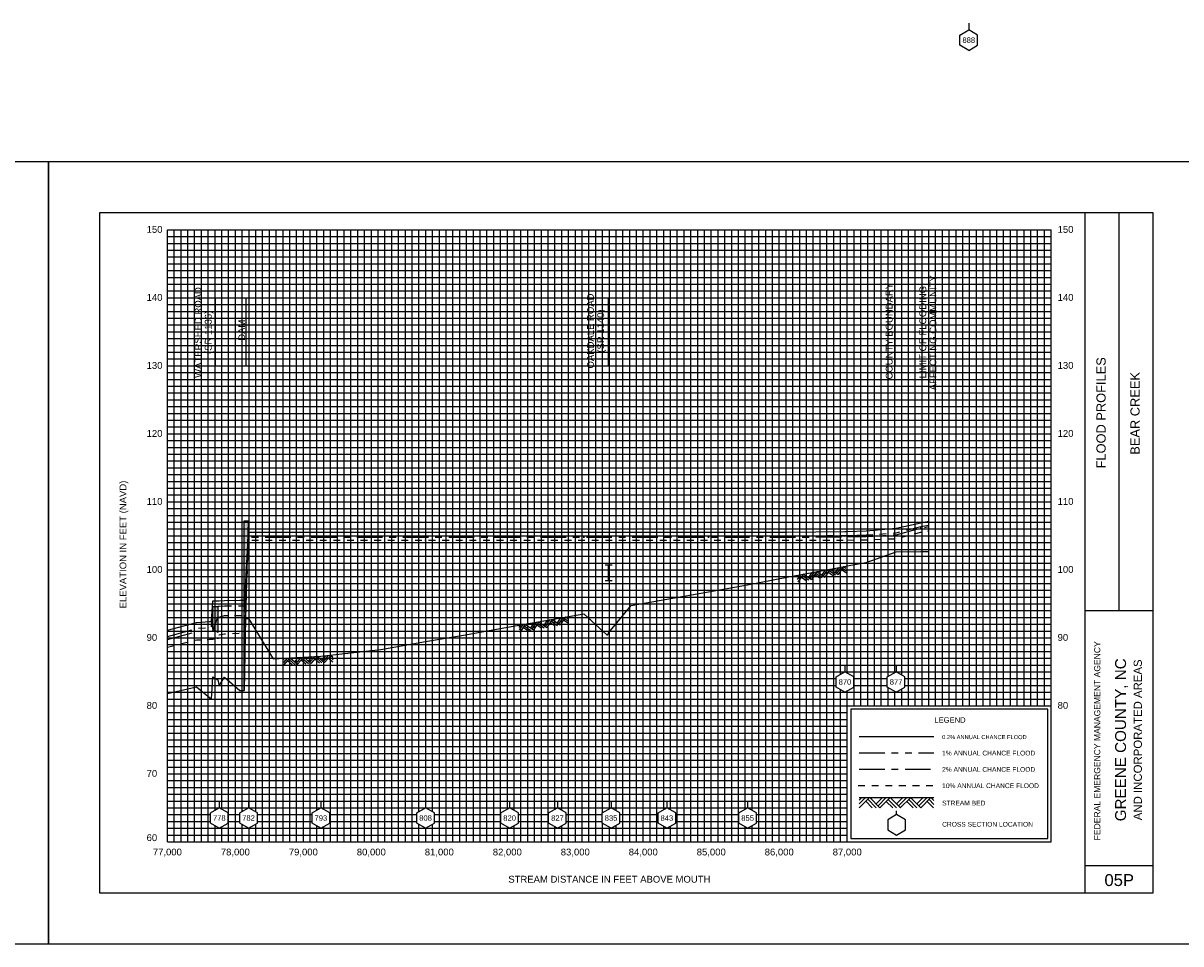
# Model space of a CAD drawing. Header units: inches. Extents: x -19.2 to 49.3, y -24.5 to 26.6.
# Tile 7 of 9: x 14.9 to 31.9, y -1.5 to 12. Entities that reach past the tile are written whole.
import ezdxf
from ezdxf.enums import TextEntityAlignment as Align

# ---------------------------------------------------------------- set-up
doc = ezdxf.new("R2010")
doc.units = ezdxf.units.IN
doc.header["$LTSCALE"] = 0.3
doc.header["$MEASUREMENT"] = 0
doc.set_wipeout_variables(frame=1)
for name, pattern in [('CENTER', [2, 1.25, -0.25, 0.25, -0.25]), ('DOT', [0.25, 0, -0.25]), ('HIDDEN', [0.375, 0.25, -0.125]), ('PHANTOM', [2.5, 1.25, -0.25, 0.25, -0.25, 0.25, -0.25])]:
    doc.linetypes.add(name, pattern=pattern)
doc.layers.get('0').update_dxf_attribs({"color": 3, "plot": 0})
for name, color, linetype in [('1', 5, 'Continuous'), ('2', 50, 'Continuous'), ('3', 9, 'DOT'), ('7', 7, 'Continuous'), ('CULVERT', 7, 'Continuous'), ('INLINE', 7, 'Continuous'), ('ROCK', 7, 'Continuous'), ('STREAM', 5, 'Continuous'), ('STRUCTURE', 30, 'Continuous'), ('TEXT', 255, 'Continuous'), ('WS10', 4, 'HIDDEN'), ('WS100', 5, 'PHANTOM'), ('WS50', 1, 'CENTER'), ('WS500', 1, 'Continuous'), ('XSEC', 7, 'Continuous')]:
    doc.layers.add(name, color=color, linetype=linetype)
doc.styles.add('ARIAL', font='ARIAL.TTF')
doc.styles.get("Standard").update_dxf_attribs({"font": 'romans.shx'})

# ---------------------------------------------------------------- blocks, each defined once
blk = doc.blocks.new('rock')
at = {"layer": 'STREAM'}
for p, q in [((0.171, 0.001), (0.147, -0.023)), ((0.209, 0.001), (0.147, -0.061)), ((0.247, 0.001), (0.147, -0.099)), ((0.251, 0.001), (0.351, -0.099)), ((0.375, 0.001), (0.313, -0.061)), ((0.413, 0.001), (0.332, -0.08)), ((0.451, 0.001), (0.351, -0.099)), ((0.451, 0.001), (0.551, -0.099)), ((0.575, 0.001), (0.513, -0.061)), ((0.613, 0.001), (0.532, -0.08)), ((0.651, 0.001), (0.551, -0.099)), ((0.651, 0.001), (0.751, -0.099)), ((0.776, 0.001), (0.713, -0.061)), ((0.813, 0.001), (0.732, -0.08)), ((0.851, 0.001), (0.751, -0.099)), ((0.851, 0.001), (0.88, -0.028)), ((0.211, -0.034), (0.275, -0.099)), ((0.23, -0.016), (0.313, -0.099)), ((0.413, -0.036), (0.475, -0.099)), ((0.432, -0.018), (0.513, -0.099)), ((0.613, -0.036), (0.676, -0.099)), ((0.632, -0.018), (0.713, -0.099)), ((0.813, -0.036), (0.876, -0.099)), ((0.832, -0.018), (0.88, -0.066))]:
    blk.add_line(p, q, dxfattribs=at)
blk = doc.blocks.new('wipeout')
blk.add_wipeout([(0, 0.15), (-0.129917, 0.075), (-0.129917, -0.075), (0, -0.15), (0.129917, -0.075), (0.129917, 0.075)])
blk = doc.blocks.new('xsec')
blk.add_line((0, 0.35), (0, 0.25))
blk.add_blockref('wipeout', (0, 0.1))
for p, q in [((-0.13, 0.175), (0, 0.25)), ((-0.13, 0.025), (-0.13, 0.175)), ((0.13, 0.175), (0, 0.25)), ((0, 0.25), (0, 0.25)), ((0.13, 0.025), (0.13, 0.175)), ((0, -0.05), (-0.13, 0.025)), ((0, -0.05), (0.13, 0.025))]:
    blk.add_line(p, q)

msp = doc.modelspace()

# ---------------------------------------------------------------- hatches: boundary and pattern name
at = {"layer": 'TEXT'}
for points in [[(18.127, 2.224), (18.127, 4.719), (18.187, 4.719), (18.149, 3.285)], [(17.67, 3.126), (17.67, 3.456), (17.74, 3.46), (17.74, 3.08)]]:
    msp.add_hatch(color=5, dxfattribs=at).paths.add_polyline_path(points)

# ---------------------------------------------------------------- linework, layer by layer
at = {"layer": '1', "color": 8}
for p, q in [((15.25, 10), (-1.75, 10)), ((15.25, 10), (15.25, -1.5)), ((32.25, 10), (15.25, 10)), ((15.25, -1.5), (15.25, 10)), ((15.25, 10), (15.25, -1.5)), ((15.25, -1.5), (15.25, 10)), ((-1.75, -1.5), (15.25, -1.5)), ((15.25, -1.5), (32.25, -1.5))]:
    msp.add_line(p, q, dxfattribs=at)
at = {"layer": '1'}
for p, q in [((16, 9.25), (16, -0.75)), ((31.5, 9.25), (16, 9.25)), ((30.5, -0.75), (30.5, 9.25)), ((31, 3.4), (31, 9.25)), ((31.5, -0.75), (31.5, 9.25)), ((30.5, 3.4), (31.5, 3.4)), ((30.5, -0.35), (31.5, -0.35)), ((16, -0.75), (16, -0.75)), ((16, -0.75), (31.5, -0.75))]:
    msp.add_line(p, q, dxfattribs=at)
at = {"layer": '2', "color": 50}
for p, q in [((17, 0), (17, 9)), ((17, 9), (30, 9)), ((18, 0), (18, 9)), ((19, 0), (19, 9)), ((20, 0), (20, 9)), ((21, 0), (21, 9)), ((22, 0), (22, 9)), ((23, 0), (23, 9)), ((24, 0), (24, 9)), ((25, 0), (25, 9)), ((26, 0), (26, 9)), ((27, 0), (27, 9)), ((30, 0), (30, 9)), ((17, 7), (30, 7)), ((17, 6), (30, 6)), ((17, 5), (30, 5)), ((17, 4), (30, 4)), ((17, 3), (30, 3)), ((17, 2), (30, 2)), ((17, 1), (27, 1)), ((17, 0), (30, 0))]:
    msp.add_line(p, q, dxfattribs=at)
at = {"layer": '2', "color": 50, "linetype": 'Continuous'}
for p, q in [((28, 2), (28, 9)), ((29, 2), (29, 9)), ((17, 8), (30, 8))]:
    msp.add_line(p, q, dxfattribs=at)
at = {"layer": '3', "color": 8, "linetype": 'Continuous'}
for p, q in [((17, 8.9), (30, 8.9)), ((17.1, 0), (17.1, 9)), ((17.2, 0), (17.2, 9)), ((17.3, 0), (17.3, 9)), ((17.4, 0), (17.4, 9)), ((17.5, 0), (17.5, 9)), ((17.6, 0), (17.6, 9)), ((17.7, 0), (17.7, 9)), ((17.8, 0), (17.8, 9)), ((17.9, 0), (17.9, 9)), ((18.1, 0), (18.1, 9)), ((18.2, 0), (18.2, 9)), ((18.3, 0), (18.3, 9)), ((18.4, 0), (18.4, 9)), ((18.5, 0), (18.5, 9)), ((18.6, 0), (18.6, 9)), ((18.7, 0), (18.7, 9)), ((18.8, 0), (18.8, 9)), ((18.9, 0), (18.9, 9)), ((19.1, 0), (19.1, 9)), ((19.2, 0), (19.2, 9)), ((19.3, 0), (19.3, 9)), ((19.4, 0), (19.4, 9)), ((19.5, 0), (19.5, 9)), ((19.6, 0), (19.6, 9)), ((19.7, 0), (19.7, 9)), ((19.8, 0), (19.8, 9)), ((19.9, 0), (19.9, 9)), ((20.1, 0), (20.1, 9)), ((20.2, 0), (20.2, 9)), ((20.3, 0), (20.3, 9)), ((20.4, 0), (20.4, 9)), ((20.5, 0), (20.5, 9)), ((20.6, 0), (20.6, 9)), ((20.7, 0), (20.7, 9)), ((20.8, 0), (20.8, 9)), ((20.9, 0), (20.9, 9)), ((21.1, 0), (21.1, 9)), ((21.2, 0), (21.2, 9)), ((21.3, 0), (21.3, 9)), ((21.4, 0), (21.4, 9)), ((21.5, 0), (21.5, 9)), ((21.6, 0), (21.6, 9)), ((21.7, 0), (21.7, 9)), ((21.8, 0), (21.8, 9)), ((21.9, 0), (21.9, 9)), ((22.1, 0), (22.1, 9)), ((22.2, 0), (22.2, 9)), ((22.3, 0), (22.3, 9)), ((22.4, 0), (22.4, 9)), ((22.5, 0), (22.5, 9)), ((22.6, 0), (22.6, 9)), ((22.7, 0), (22.7, 9)), ((22.8, 0), (22.8, 9)), ((22.9, 0), (22.9, 9)), ((23.1, 0), (23.1, 9)), ((23.2, 0), (23.2, 9)), ((23.3, 0), (23.3, 9)), ((23.4, 0), (23.4, 9)), ((23.5, 0), (23.5, 9)), ((23.6, 0), (23.6, 9)), ((23.7, 0), (23.7, 9)), ((23.8, 0), (23.8, 9)), ((23.9, 0), (23.9, 9)), ((24.1, 0), (24.1, 9)), ((24.2, 0), (24.2, 9)), ((24.3, 0), (24.3, 9)), ((24.4, 0), (24.4, 9)), ((24.5, 0), (24.5, 9)), ((24.6, 0), (24.6, 9)), ((24.7, 0), (24.7, 9)), ((24.8, 0), (24.8, 9)), ((24.9, 0), (24.9, 9)), ((25.1, 0), (25.1, 9)), ((25.2, 0), (25.2, 9)), ((25.3, 0), (25.3, 9)), ((25.4, 0), (25.4, 9)), ((25.5, 0), (25.5, 9)), ((25.6, 0), (25.6, 9)), ((25.7, 0), (25.7, 9)), ((25.8, 0), (25.8, 9)), ((25.9, 0), (25.9, 9)), ((26.1, 0), (26.1, 9)), ((26.2, 0), (26.2, 9)), ((26.3, 0), (26.3, 9)), ((26.4, 0), (26.4, 9)), ((26.5, 0), (26.5, 9)), ((26.6, 0), (26.6, 9)), ((26.7, 0), (26.7, 9)), ((26.8, 0), (26.8, 9)), ((26.9, 0), (26.9, 9)), ((27.1, 2), (27.1, 9)), ((27.2, 2), (27.2, 9)), ((27.3, 2), (27.3, 9)), ((27.4, 2), (27.4, 9)), ((27.5, 2), (27.5, 9)), ((27.6, 2), (27.6, 9)), ((27.7, 2), (27.7, 9)), ((27.8, 2), (27.8, 9)), ((27.9, 2), (27.9, 9)), ((28.1, 2), (28.1, 9)), ((28.2, 2), (28.2, 9)), ((28.3, 2), (28.3, 9)), ((28.4, 2), (28.4, 9)), ((28.5, 2), (28.5, 9)), ((28.6, 2), (28.6, 9)), ((28.7, 2), (28.7, 9)), ((28.8, 2), (28.8, 9)), ((28.9, 2), (28.9, 9)), ((29.1, 2), (29.1, 9)), ((29.2, 2), (29.2, 9)), ((29.3, 2), (29.3, 9)), ((29.4, 2), (29.4, 9)), ((29.5, 2), (29.5, 9)), ((29.6, 2), (29.6, 9)), ((29.7, 2), (29.7, 9)), ((29.8, 2), (29.8, 9)), ((29.9, 2), (29.9, 9)), ((17, 8.8), (30, 8.8)), ((17, 8.7), (30, 8.7)), ((17, 8.6), (30, 8.6)), ((17, 8.5), (30, 8.5)), ((17, 8.4), (30, 8.4)), ((17, 8.3), (30, 8.3)), ((17, 8.2), (30, 8.2)), ((17, 8.1), (30, 8.1)), ((17, 7.9), (30, 7.9)), ((17, 7.8), (30, 7.8)), ((17, 7.7), (30, 7.7)), ((17, 7.6), (30, 7.6)), ((17, 7.5), (30, 7.5)), ((17, 7.4), (30, 7.4)), ((17, 7.3), (30, 7.3)), ((17, 7.2), (30, 7.2)), ((17, 7.1), (30, 7.1)), ((17, 6.9), (30, 6.9)), ((17, 6.8), (30, 6.8)), ((17, 6.7), (30, 6.7)), ((17, 6.6), (30, 6.6)), ((17, 6.5), (30, 6.5)), ((17, 6.4), (30, 6.4)), ((17, 6.3), (30, 6.3)), ((17, 6.2), (30, 6.2)), ((17, 6.1), (30, 6.1)), ((17, 5.9), (30, 5.9)), ((17, 5.8), (30, 5.8)), ((17, 5.7), (30, 5.7)), ((17, 5.6), (30, 5.6)), ((17, 5.5), (30, 5.5)), ((17, 5.4), (30, 5.4)), ((17, 5.3), (30, 5.3)), ((17, 5.2), (30, 5.2)), ((17, 5.1), (30, 5.1)), ((17, 4.9), (30, 4.9)), ((17, 4.8), (30, 4.8)), ((17, 4.7), (30, 4.7)), ((17, 4.6), (30, 4.6)), ((17, 4.5), (30, 4.5)), ((17, 4.4), (30, 4.4)), ((17, 4.3), (30, 4.3)), ((17, 4.2), (30, 4.2)), ((17, 4.1), (30, 4.1)), ((17, 3.9), (30, 3.9)), ((17, 3.8), (30, 3.8)), ((17, 3.7), (30, 3.7)), ((17, 3.6), (30, 3.6)), ((17, 3.5), (30, 3.5)), ((17, 3.4), (30, 3.4)), ((17, 3.3), (30, 3.3)), ((17, 3.2), (30, 3.2)), ((17, 3.1), (30, 3.1)), ((17, 2.9), (30, 2.9)), ((17, 2.8), (30, 2.8)), ((17, 2.7), (30, 2.7)), ((17, 2.6), (30, 2.6)), ((17, 2.5), (30, 2.5)), ((17, 2.4), (30, 2.4)), ((17, 2.3), (30, 2.3)), ((17, 2.2), (30, 2.2)), ((17, 2.1), (30, 2.1)), ((17, 1.9), (27, 1.9)), ((17, 1.8), (27, 1.8)), ((17, 1.7), (27, 1.7)), ((17, 1.6), (27, 1.6)), ((17, 1.5), (27, 1.5)), ((17, 1.4), (27, 1.4)), ((17, 1.3), (27, 1.3)), ((17, 1.2), (27, 1.2)), ((17, 1.1), (27, 1.1)), ((17, 0.9), (27, 0.9)), ((17, 0.8), (27, 0.8)), ((17, 0.7), (27, 0.7)), ((17, 0.6), (27, 0.6)), ((17, 0.5), (27, 0.5)), ((17, 0.4), (27, 0.4)), ((17, 0.3), (27, 0.3)), ((17, 0.2), (27, 0.2)), ((17, 0.1), (27, 0.1))]:
    msp.add_line(p, q, dxfattribs=at)
at = {"layer": '7'}
for p, q in [((27.725, 0.4), (27.595, 0.325)), ((27.725, 0.4), (27.725, 0.458)), ((27.855, 0.325), (27.725, 0.4)), ((27.595, 0.325), (27.595, 0.175)), ((27.595, 0.325), (27.595, 0.325)), ((27.595, 0.175), (27.725, 0.1)), ((27.725, 0.1), (27.855, 0.175)), ((27.855, 0.175), (27.855, 0.325))]:
    msp.add_line(p, q, dxfattribs=at)
at = {"layer": 'CULVERT', "color": 5}
msp.add_lwpolyline([(17.67, 3.126), (17.67, 3.456), (17.74, 3.46), (17.74, 3.08), (17.67, 3.126)], dxfattribs=at)
at = {"layer": 'INLINE', "color": 7}
msp.add_lwpolyline([(18.127, 2.224), (18.127, 4.719), (18.187, 4.719), (18.149, 3.285), (18.127, 2.224)], dxfattribs=at)
at = {"layer": 'STREAM'}
for p, q in [((27.212, 0.65), (27.175, 0.613)), ((27.268, 0.65), (27.175, 0.557)), ((27.325, 0.65), (27.175, 0.5)), ((27.175, 0.65), (28.275, 0.65)), ((27.271, 0.596), (27.368, 0.5)), ((27.3, 0.625), (27.424, 0.5)), ((27.331, 0.65), (27.481, 0.5)), ((27.518, 0.65), (27.424, 0.557)), ((27.574, 0.65), (27.453, 0.528)), ((27.631, 0.65), (27.481, 0.5)), ((27.574, 0.593), (27.668, 0.5)), ((27.603, 0.622), (27.724, 0.5)), ((27.631, 0.65), (27.781, 0.5)), ((27.818, 0.65), (27.724, 0.557)), ((27.874, 0.65), (27.753, 0.528)), ((27.928, 0.648), (27.778, 0.498)), ((27.874, 0.593), (27.968, 0.5)), ((27.903, 0.622), (28.024, 0.5)), ((27.931, 0.65), (28.081, 0.5)), ((28.118, 0.65), (28.024, 0.557)), ((28.174, 0.65), (28.053, 0.528)), ((28.231, 0.65), (28.081, 0.5)), ((28.174, 0.593), (28.268, 0.5)), ((28.203, 0.622), (28.275, 0.549)), ((28.231, 0.65), (28.275, 0.606))]:
    msp.add_line(p, q, dxfattribs=at)
for points in [[(27, 4.056), (27.276, 4.108), (27.718, 4.264), (28.081, 4.268), (28.2, 4.269)], [(17.617, 2.123), (17.646, 2.1), (17.67, 2.426), (17.74, 2.38), (17.763, 2.296), (17.84, 2.422), (18.066, 2.224), (18.127, 2.224), (18.14, 3.285), (18.193, 3.285), (18.555, 2.689), (19.257, 2.731), (20.139, 2.828), (20.797, 2.944), (21.354, 3.041), (22.033, 3.161), (22.734, 3.284), (23.125, 3.353), (23.464, 3.045), (23.477, 3.045), (23.504, 3.107), (23.517, 3.107), (23.823, 3.476), (24.346, 3.569), (24.96, 3.676), (25.534, 3.777), (26.109, 3.891), (26.966, 4.05), (27, 4.056)], [(17, 2.183), (17.427, 2.28), (17.617, 2.123), (17.617, 2.123)]]:
    msp.add_lwpolyline(points, dxfattribs=at)
at = {"layer": 'STRUCTURE'}
for p, q in [((23.44, 4.073), (23.54, 4.073)), ((23.49, 3.842), (23.49, 4.073)), ((23.44, 3.842), (23.54, 3.842))]:
    msp.add_line(p, q, dxfattribs=at)
at = {"layer": 'TEXT'}
for p, q in [((29.95, 1.95), (27.05, 1.95)), ((27.05, 1.95), (27.05, 0.05)), ((29.95, 0.05), (29.95, 1.95)), ((27.05, 0.05), (29.95, 0.05)), ((27.05, 0.05), (27.05, 0.05))]:
    msp.add_line(p, q, dxfattribs=at)
for points in [[(17.707, 7), (17.707, 8)], [(18.159, 6.996), (18.159, 7.996)], [(23.49, 7), (23.49, 8)]]:
    msp.add_lwpolyline(points, dxfattribs=at)
at = {"layer": 'TEXT', "color": 0}
for points in [[(27.703, 7), (27.703, 8)], [(28.198, 7), (28.198, 8)]]:
    msp.add_lwpolyline(points, dxfattribs=at)
at = {"layer": 'WS10'}
msp.add_line((27.16, 0.83), (28.26, 0.83), dxfattribs=at)
at = {"layer": 'WS10', "flags": 128}
for points in [[(17, 2.863), (17.427, 2.969), (17.617, 2.979), (17.617, 2.979), (17.617, 2.979), (17.646, 2.98), (17.646, 2.98), (17.67, 2.98), (17.67, 2.98), (17.74, 2.997), (17.74, 2.997), (17.763, 3.042), (17.763, 3.042), (17.84, 3.06), (17.84, 3.06), (18.066, 3.071), (18.066, 3.071), (18.127, 3.071), (18.127, 3.071), (18.14, 3.071), (18.14, 3.071), (18.193, 4.436), (18.193, 4.436), (18.555, 4.436), (18.555, 4.436), (19.257, 4.436), (19.257, 4.436), (20.139, 4.436), (20.139, 4.436), (20.797, 4.436), (20.797, 4.436), (21.354, 4.436), (21.354, 4.436), (22.033, 4.436), (22.033, 4.436), (22.734, 4.436), (22.734, 4.436), (23.125, 4.436), (23.125, 4.436), (23.464, 4.436), (23.464, 4.436), (23.477, 4.436), (23.477, 4.436), (23.504, 4.436), (23.504, 4.436), (23.517, 4.436), (23.517, 4.436), (23.823, 4.436), (23.823, 4.436), (24.346, 4.436), (24.346, 4.436), (24.96, 4.436), (24.96, 4.436), (25.534, 4.436), (25.534, 4.436), (26.109, 4.436), (26.109, 4.436), (26.966, 4.438), (26.966, 4.438), (27, 4.438)], [(27, 4.438), (27.276, 4.441), (27.276, 4.441), (27.718, 4.458), (27.718, 4.458), (28.081, 4.554), (28.081, 4.554), (28.2, 4.571)]]:
    msp.add_lwpolyline(points, dxfattribs=at)
at = {"layer": 'WS100'}
msp.add_line((27.175, 1.31), (28.275, 1.31), dxfattribs=at)
at = {"layer": 'WS100', "flags": 128}
for points in [[(27, 4.506), (27.276, 4.512), (27.276, 4.512), (27.718, 4.542), (27.718, 4.542), (28.081, 4.635), (28.081, 4.635), (28.2, 4.655)], [(17, 3.018), (17.427, 3.138), (17.617, 3.148), (17.617, 3.148), (17.617, 3.148), (17.646, 3.149), (17.646, 3.149), (17.67, 3.462), (17.67, 3.462), (17.74, 3.466), (17.74, 3.466), (17.763, 3.466), (17.763, 3.466), (17.84, 3.469), (17.84, 3.469), (18.066, 3.471), (18.066, 3.471), (18.127, 3.471), (18.127, 3.471), (18.14, 3.471), (18.14, 3.471), (18.193, 4.499), (18.193, 4.499), (18.555, 4.499), (18.555, 4.499), (19.257, 4.499), (19.257, 4.499), (20.139, 4.499), (20.139, 4.499), (20.797, 4.499), (20.797, 4.499), (21.354, 4.499), (21.354, 4.499), (22.033, 4.499), (22.033, 4.499), (22.734, 4.499), (22.734, 4.499), (23.125, 4.499), (23.125, 4.499), (23.464, 4.499), (23.464, 4.499), (23.477, 4.499), (23.477, 4.499), (23.504, 4.499), (23.504, 4.499), (23.517, 4.499), (23.517, 4.499), (23.823, 4.5), (23.823, 4.5), (24.346, 4.5), (24.346, 4.5), (24.96, 4.5), (24.96, 4.5), (25.534, 4.5), (25.534, 4.5), (26.109, 4.5), (26.109, 4.5), (26.966, 4.505), (26.966, 4.505), (27, 4.506)]]:
    msp.add_lwpolyline(points, dxfattribs=at)
at = {"layer": 'WS50'}
msp.add_line((27.175, 1.07), (28.275, 1.07), dxfattribs=at)
at = {"layer": 'WS50', "flags": 128}
for points in [[(27, 4.484), (27.276, 4.489), (27.276, 4.489), (27.718, 4.516), (27.718, 4.516), (28.081, 4.615), (28.081, 4.615), (28.2, 4.635)], [(17, 2.975), (17.427, 3.09), (17.617, 3.1), (17.617, 3.1), (17.617, 3.1), (17.646, 3.101), (17.646, 3.101), (17.67, 3.101), (17.67, 3.101), (17.74, 3.304), (17.74, 3.304), (17.763, 3.304), (17.763, 3.304), (17.84, 3.327), (17.84, 3.327), (18.066, 3.329), (18.066, 3.329), (18.127, 3.329), (18.127, 3.329), (18.14, 3.329), (18.14, 3.329), (18.193, 4.479), (18.193, 4.479), (18.555, 4.479), (18.555, 4.479), (19.257, 4.479), (19.257, 4.479), (20.139, 4.479), (20.139, 4.479), (20.797, 4.479), (20.797, 4.479), (21.354, 4.479), (21.354, 4.479), (22.033, 4.479), (22.033, 4.479), (22.734, 4.479), (22.734, 4.479), (23.125, 4.479), (23.125, 4.479), (23.464, 4.479), (23.464, 4.479), (23.477, 4.479), (23.477, 4.479), (23.504, 4.479), (23.504, 4.479), (23.517, 4.479), (23.517, 4.479), (23.823, 4.479), (23.823, 4.479), (24.346, 4.479), (24.346, 4.479), (24.96, 4.479), (24.96, 4.479), (25.534, 4.48), (25.534, 4.48), (26.109, 4.48), (26.109, 4.48), (26.966, 4.483), (26.966, 4.483), (27, 4.484)]]:
    msp.add_lwpolyline(points, dxfattribs=at)
at = {"layer": 'WS500'}
msp.add_line((27.175, 1.55), (28.275, 1.55), dxfattribs=at)
for points in [[(27, 4.564), (27.276, 4.573), (27.276, 4.573), (27.718, 4.61), (27.718, 4.61), (28.081, 4.693), (28.081, 4.693), (28.2, 4.714)], [(17.617, 3.239), (17.646, 3.241), (17.646, 3.241), (17.67, 3.542), (17.67, 3.542), (17.74, 3.546), (17.74, 3.546), (17.763, 3.546), (17.763, 3.546), (17.84, 3.55), (17.84, 3.55), (18.066, 3.552), (18.066, 3.552), (18.127, 3.552), (18.127, 3.552), (18.14, 3.552), (18.14, 3.552), (18.193, 4.552), (18.193, 4.552), (18.555, 4.552), (18.555, 4.552), (19.257, 4.552), (19.257, 4.552), (20.139, 4.552), (20.139, 4.552), (20.797, 4.552), (20.797, 4.552), (21.354, 4.553), (21.354, 4.553), (22.033, 4.553), (22.033, 4.553), (22.734, 4.553), (22.734, 4.553), (23.125, 4.553), (23.125, 4.553), (23.464, 4.553), (23.464, 4.553), (23.477, 4.553), (23.477, 4.553), (23.504, 4.553), (23.504, 4.553), (23.517, 4.553), (23.517, 4.553), (23.823, 4.553), (23.823, 4.553), (24.346, 4.553), (24.346, 4.553), (24.96, 4.553), (24.96, 4.553), (25.534, 4.554), (25.534, 4.554), (26.109, 4.555), (26.109, 4.555), (26.966, 4.563), (26.966, 4.563), (27, 4.564)], [(17, 3.112), (17.427, 3.227), (17.617, 3.239), (17.617, 3.239), (17.617, 3.239)]]:
    msp.add_lwpolyline(points, dxfattribs=at)

# ---------------------------------------------------------------- block references
at = {"layer": 'ROCK', "color": 1}
for p, rotation in [((26.109, 3.891), 10.50603000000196), ((26.109, 3.891), 10.50603000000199), ((22.02, 3.149), 10.64364617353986), ((18.555, 2.689), 3.422483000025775), ((18.555, 2.689), 3.422488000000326)]:
    msp.add_blockref('rock', p, dxfattribs=dict(at, rotation=rotation))
at = {"layer": 'XSEC', "color": 3}
msp.add_blockref('xsec', (28.787, 11.688), dxfattribs=at)

# ---------------------------------------------------------------- texts
at = {"layer": 'TEXT', "style": 'ARIAL'}
for s, height, p in [(' 150', 0.1, (16.655, 8.955)), (' 150', 0.1, (30.055, 8.955)), (' 140', 0.1, (16.655, 7.955)), (' 140', 0.1, (30.055, 7.955)), (' 130', 0.1, (16.655, 6.955)), (' 130', 0.1, (30.055, 6.955)), (' 120', 0.1, (16.655, 5.955)), (' 120', 0.1, (30.055, 5.955)), (' 110', 0.1, (16.655, 4.955)), (' 110', 0.1, (30.055, 4.955)), (' 100', 0.1, (16.655, 3.955)), (' 100', 0.1, (30.055, 3.955)), (' 90', 0.1, (16.655, 2.955)), (' 90', 0.1, (30.055, 2.955)), (' 80', 0.1, (16.655, 1.955)), (' 80', 0.1, (30.055, 1.957)), ('LEGEND', 0.08, (28.281, 1.752)), ('0.2% ANNUAL CHANCE FLOOD', 0.06, (28.395, 1.51)), ('1% ANNUAL CHANCE FLOOD', 0.07, (28.395, 1.27)), (' 70', 0.1, (16.655, 0.955)), ('2% ANNUAL CHANCE FLOOD', 0.07, (28.395, 1.03)), ('10%%% ANNUAL CHANCE FLOOD', 0.07, (28.395, 0.79)), ('STREAM BED', 0.07, (28.395, 0.535)), ('CROSS SECTION LOCATION', 0.07, (28.395, 0.223)), (' 60', 0.1, (16.655, 0.011))]:
    msp.add_text(s, height=height, dxfattribs=at).set_placement(p)
for s, height, p in [('FLOOD PROFILES', 0.135, (30.8, 5.491)), ('ELEVATION IN FEET (NAVD)', 0.1, (16.396, 3.433)), ('FEDERAL EMERGENCY MANAGEMENT AGENCY', 0.09, (30.721, 0.022))]:
    msp.add_text(s, height=height, rotation=90, dxfattribs=at).set_placement(p)
for s, height, p in [('BEAR CREEK', 0.135, (31.3, 6.3)), ('GREENE COUNTY, NC', 0.16, (31.1, 1.5)), ('AND INCORPORATED AREAS', 0.12, (31.333, 1.5))]:
    msp.add_text(s, height=height, rotation=90, dxfattribs=at).set_placement(p, align=Align.CENTER)
for s, height, p in [('77,000', 0.1, (16.999, -0.2)), ('78,000', 0.1, (17.999, -0.2)), ('79,000', 0.1, (18.999, -0.2)), ('80,000', 0.1, (19.999, -0.2)), ('81,000', 0.1, (20.999, -0.2)), ('82,000', 0.1, (21.999, -0.2)), ('83,000', 0.1, (22.999, -0.2)), ('84,000', 0.1, (23.999, -0.2)), ('85,000', 0.1, (24.999, -0.2)), ('86,000', 0.1, (25.999, -0.2)), ('87,000', 0.1, (26.999, -0.2)), ('STREAM DISTANCE IN FEET ABOVE MOUTH', 0.1, (23.5, -0.6)), ('05P', 0.175, (31, -0.65))]:
    msp.add_text(s, height=height, dxfattribs=at).set_placement(p, align=Align.CENTER)
at = {"layer": 'TEXT', "char_height": 0.1, "attachment_point": 1, "rotation": 90, "line_spacing_factor": 0.9}
for s, insert, width in [('\\pi0.18565;{\\fArial|b0|i0|c0|p34;LIMIT OF FLOODING \\P\\pi0.009937;AFFECTING COMMUNITY}', (28.061, 6.63), 1.7106), ('\\pi0.016443;{\\fArial|b0|i0|c0|p34;COUNTY BOUNDARY}', (27.566, 6.782), 1.44523), ('\\pi0.05969;{\\fArial|b0|i0|c0|p34;WATERSHED ROAD\\P\\pi0.41102;(SR 1136)}', (17.4, 6.762), 1.44523), ('\\pi0.17852;{\\fArial|b0|i0|c0|p34;OAKDALE ROAD\\P\\pi0.41102;(SR 1140)}', (23.173, 6.782), 1.44523), ('\\pi0.57807;{\\fArial|b0|i0|c0|p34;DAM}', (18.043, 6.789), 1.44523)]:
    msp.add_mtext(s, dxfattribs=dict(at, insert=insert, width=width))

# ---------------------------------------------------------------- next in the draw order: block references
at = {"layer": 'XSEC', "color": 3}
for p in [(26.966, 2.251), (27.718, 2.251), (17.763, 0.251), (18.193, 0.251), (19.257, 0.25), (20.797, 0.25), (22.033, 0.25), (22.737, 0.25), (23.525, 0.25), (24.346, 0.25), (25.534, 0.25)]:
    msp.add_blockref('xsec', p, dxfattribs=at)

# ---------------------------------------------------------------- next in the draw order: texts
at = {"layer": 'TEXT', "style": 'ARIAL'}
msp.add_text('888', height=0.08, dxfattribs=at).set_placement((28.787, 11.788), align=Align.MIDDLE_CENTER)

# ---------------------------------------------------------------- next in the draw order: texts
for s, p in [('870', (26.966, 2.351)), ('877', (27.718, 2.351)), ('778', (17.763, 0.351)), ('782', (18.193, 0.351)), ('793', (19.257, 0.35)), ('808', (20.797, 0.35)), ('820', (22.033, 0.35)), ('827', (22.737, 0.35)), ('835', (23.525, 0.35)), ('843', (24.346, 0.35)), ('855', (25.534, 0.35))]:
    msp.add_text(s, height=0.08, dxfattribs=at).set_placement(p, align=Align.MIDDLE_CENTER)

doc.saveas('drawing.dxf')
